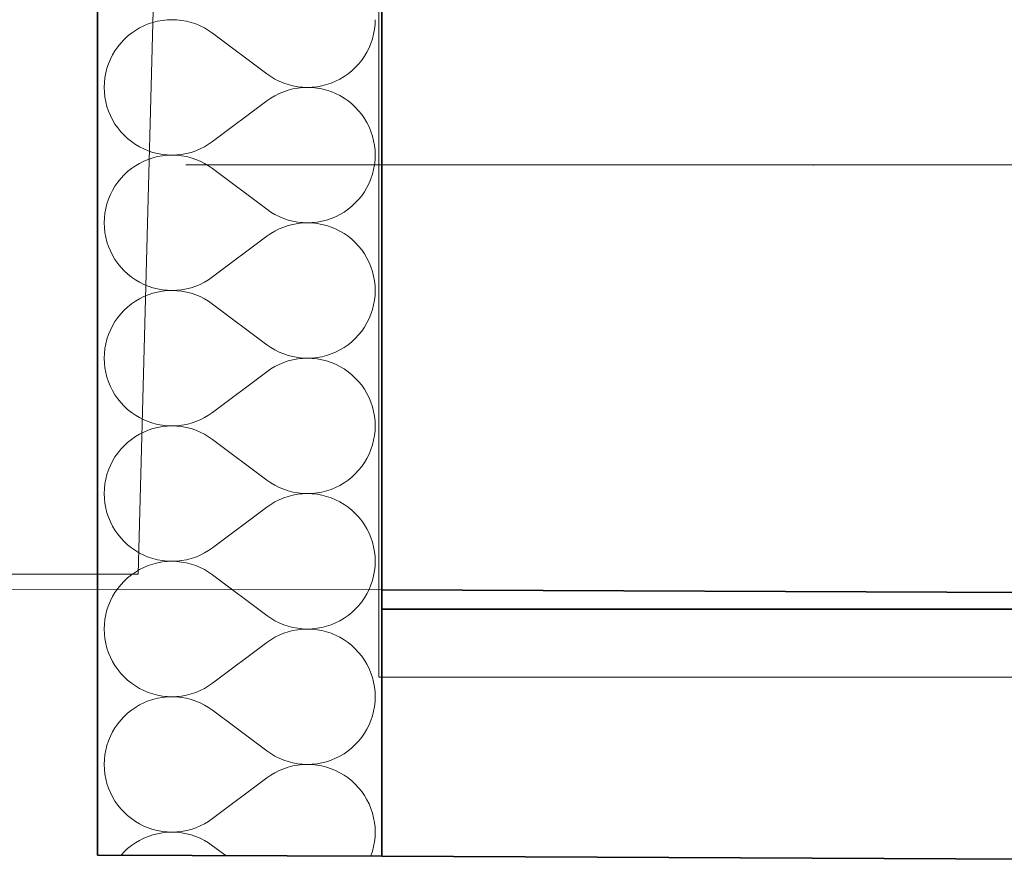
# Model space of a CAD drawing. Header units: millimetres. Extents: x -34676 to 172266, y 39940 to 476087.
# Tile 46 of 256: x 20125 to 20678, y 276594 to 277074. Entities that reach past the tile are written whole.
import ezdxf

# ---------------------------------------------------------------- set-up
doc = ezdxf.new("R2010")
doc.units = ezdxf.units.MM
doc.header["$MEASUREMENT"] = 0
doc.linetypes.add('Kropki i Kreski', pattern=[6.702778, 3.527778, -1.763889, 0, -1.411111])
for name, color, linetype in [('#podkład', 252, 'Continuous'), ('- A - ocieplenie', 7, 'Continuous'), ('Konstrukcja - Siatka mod', 7, 'Continuous'), ('Konstrukcja - Stropy', 7, 'Continuous'), ('Konstrukcja - Ściany zewnętrzne', 7, 'Continuous'), ('Okna Archicada', 7, 'Continuous')]:
    doc.layers.add(name, color=color, linetype=linetype)

# ---------------------------------------------------------------- blocks, each defined once
blk = doc.blocks.new('UHYGFFFF')
at = {"layer": '- A - ocieplenie', "color": 252, "linetype": 'Continuous', "lineweight": 35, "ltscale": 100}
for p, q in [((19777.48, 387506.86), (19777.48, 382744.35)), ((19937.48, 382893.65), (19937.48, 387506.86)), ((19937.48, 382743.65), (19937.48, 382893.65)), ((19937.48, 382743.65), (19937.48, 382893.65)), ((22278.43, 382883.5), (19937.48, 382893.65)), ((19777.48, 382744.35), (19937.48, 382743.65)), ((19937.48, 382743.65), (22277.99, 382733.5))]:
    blk.add_line(p, q, dxfattribs=at)
at = {"layer": '- A - ocieplenie', "color": 252, "linetype": 'Continuous', "lineweight": 13, "ltscale": 100}
for p, q in [((19801.14, 383209.73), (19798.8, 383208.34)), ((19803.58, 383210.95), (19801.14, 383209.73)), ((19806.09, 383211.99), (19803.58, 383210.95)), ((19808.67, 383212.84), (19806.09, 383211.99)), ((19811.31, 383213.52), (19808.67, 383212.84)), ((19813.99, 383214), (19811.31, 383213.52)), ((19816.69, 383214.29), (19813.99, 383214)), ((19819.41, 383214.38), (19816.69, 383214.29)), ((19822.13, 383214.28), (19819.41, 383214.38)), ((19824.83, 383213.99), (19822.13, 383214.28)), ((19827.51, 383213.51), (19824.83, 383213.99)), ((19830.15, 383212.83), (19827.51, 383213.51)), ((19832.73, 383211.97), (19830.15, 383212.83)), ((19835.24, 383210.93), (19832.73, 383211.97)), ((19837.67, 383209.71), (19835.24, 383210.93)), ((19840.01, 383208.32), (19837.67, 383209.71)), ((19933.28, 383208.96), (19933.57, 383211.66)), ((19933.57, 383211.66), (19933.67, 383214.38)), ((19794.45, 383205.09), (19792.46, 383203.23)), ((19796.57, 383206.79), (19794.45, 383205.09)), ((19798.8, 383208.34), (19796.57, 383206.79)), ((19842.24, 383206.76), (19840.01, 383208.32)), ((19872.72, 383183.91), (19842.24, 383206.76)), ((19932.13, 383203.64), (19932.8, 383206.28)), ((19932.8, 383206.28), (19933.28, 383208.96)), ((19788.89, 383199.12), (19787.34, 383196.89)), ((19790.6, 383201.24), (19788.89, 383199.12)), ((19792.46, 383203.23), (19790.6, 383201.24)), ((19929.01, 383196.12), (19930.23, 383198.55)), ((19930.23, 383198.55), (19931.27, 383201.06)), ((19931.27, 383201.06), (19932.13, 383203.64)), ((19785.95, 383194.55), (19784.73, 383192.12)), ((19787.34, 383196.89), (19785.95, 383194.55)), ((19926.07, 383191.54), (19927.62, 383193.78)), ((19927.62, 383193.78), (19929.01, 383196.12)), ((19783.69, 383189.6), (19782.83, 383187.02)), ((19784.73, 383192.12), (19783.69, 383189.6)), ((19920.51, 383185.58), (19922.5, 383187.44)), ((19922.5, 383187.44), (19924.36, 383189.43)), ((19924.36, 383189.43), (19926.07, 383191.54)), ((19781.68, 383181.71), (19781.39, 383179.01)), ((19782.16, 383184.39), (19781.68, 383181.71)), ((19782.83, 383187.02), (19782.16, 383184.39)), ((19872.72, 383183.91), (19874.95, 383182.35)), ((19874.95, 383182.35), (19877.29, 383180.96)), ((19913.82, 383180.94), (19916.16, 383182.33)), ((19916.16, 383182.33), (19918.39, 383183.88)), ((19918.39, 383183.88), (19920.51, 383185.58)), ((19781.39, 383179.01), (19781.29, 383176.29)), ((19781.29, 383176.29), (19781.39, 383173.57)), ((19877.29, 383180.96), (19879.72, 383179.74)), ((19879.72, 383179.74), (19882.23, 383178.7)), ((19882.23, 383178.7), (19884.82, 383177.84)), ((19884.82, 383177.84), (19887.45, 383177.16)), ((19887.45, 383177.16), (19890.13, 383176.68)), ((19890.13, 383176.68), (19892.83, 383176.39)), ((19892.83, 383176.19), (19890.13, 383175.9)), ((19892.83, 383176.39), (19895.55, 383176.29)), ((19895.55, 383176.29), (19892.83, 383176.19)), ((19895.55, 383176.29), (19898.27, 383176.38)), ((19898.27, 383176.19), (19895.55, 383176.29)), ((19898.27, 383176.38), (19900.97, 383176.67)), ((19900.97, 383175.9), (19898.27, 383176.19)), ((19900.97, 383176.67), (19903.65, 383177.15)), ((19903.65, 383177.15), (19906.29, 383177.82)), ((19906.29, 383177.82), (19908.87, 383178.68)), ((19908.87, 383178.68), (19911.38, 383179.72)), ((19911.38, 383179.72), (19913.82, 383180.94)), ((19781.39, 383173.57), (19781.68, 383170.86)), ((19781.68, 383170.86), (19782.16, 383168.19)), ((19877.29, 383171.61), (19874.95, 383170.22)), ((19879.72, 383172.83), (19877.29, 383171.61)), ((19882.23, 383173.87), (19879.72, 383172.83)), ((19884.82, 383174.74), (19882.23, 383173.87)), ((19887.45, 383175.41), (19884.82, 383174.74)), ((19890.13, 383175.9), (19887.45, 383175.41)), ((19903.65, 383175.42), (19900.97, 383175.9)), ((19906.29, 383174.75), (19903.65, 383175.42)), ((19908.87, 383173.89), (19906.29, 383174.75)), ((19911.38, 383172.85), (19908.87, 383173.89)), ((19913.82, 383171.63), (19911.38, 383172.85)), ((19916.16, 383170.25), (19913.82, 383171.63)), ((19782.16, 383168.19), (19782.83, 383165.55)), ((19782.83, 383165.55), (19783.69, 383162.97)), ((19872.72, 383168.67), (19842.24, 383145.81)), ((19874.95, 383170.22), (19872.72, 383168.67)), ((19918.39, 383168.7), (19916.16, 383170.25)), ((19920.51, 383166.99), (19918.39, 383168.7)), ((19922.5, 383165.14), (19920.51, 383166.99)), ((19924.36, 383163.15), (19922.5, 383165.14)), ((19783.69, 383162.97), (19784.73, 383160.46)), ((19784.73, 383160.46), (19785.95, 383158.02)), ((19926.07, 383161.03), (19924.36, 383163.15)), ((19927.62, 383158.79), (19926.07, 383161.03)), ((19785.95, 383158.02), (19787.34, 383155.68)), ((19787.34, 383155.68), (19788.89, 383153.45)), ((19929.01, 383156.46), (19927.62, 383158.79)), ((19930.23, 383154.02), (19929.01, 383156.46)), ((19931.27, 383151.51), (19930.23, 383154.02)), ((19788.89, 383153.45), (19790.6, 383151.33)), ((19790.6, 383151.33), (19792.46, 383149.34)), ((19792.46, 383149.34), (19794.45, 383147.49)), ((19932.13, 383148.93), (19931.27, 383151.51)), ((19932.8, 383146.29), (19932.13, 383148.93)), ((19794.45, 383147.49), (19796.57, 383145.78)), ((19796.57, 383145.78), (19798.8, 383144.23)), ((19798.8, 383144.23), (19801.14, 383142.84)), ((19801.14, 383142.84), (19803.58, 383141.63)), ((19835.24, 383141.65), (19837.67, 383142.87)), ((19837.67, 383142.87), (19840.01, 383144.26)), ((19840.01, 383144.26), (19842.24, 383145.81)), ((19933.28, 383143.62), (19932.8, 383146.29)), ((19933.57, 383140.91), (19933.28, 383143.62)), ((19803.58, 383141.63), (19806.09, 383140.59)), ((19806.09, 383140.59), (19808.67, 383139.73)), ((19808.67, 383139.73), (19811.31, 383139.06)), ((19811.31, 383137.33), (19808.67, 383136.65)), ((19811.31, 383139.06), (19813.99, 383138.58)), ((19813.99, 383137.81), (19811.31, 383137.33)), ((19813.99, 383138.58), (19816.69, 383138.29)), ((19816.69, 383138.1), (19813.99, 383137.81)), ((19816.69, 383138.29), (19819.41, 383138.19)), ((19819.41, 383138.19), (19816.69, 383138.1)), ((19819.41, 383138.19), (19822.13, 383138.29)), ((19822.13, 383138.09), (19819.41, 383138.19)), ((19822.13, 383138.29), (19824.83, 383138.58)), ((19824.83, 383137.8), (19822.13, 383138.09)), ((19824.83, 383138.58), (19827.51, 383139.07)), ((19827.51, 383137.31), (19824.83, 383137.8)), ((19827.51, 383139.07), (19830.15, 383139.74)), ((19830.15, 383136.64), (19827.51, 383137.31)), ((19830.15, 383139.74), (19832.73, 383140.6)), ((19832.73, 383140.6), (19835.24, 383141.65)), ((19933.67, 383138.19), (19933.57, 383140.91)), ((19933.57, 383135.47), (19933.67, 383138.19)), ((19798.8, 383132.15), (19796.57, 383130.6)), ((19801.14, 383133.54), (19798.8, 383132.15)), ((19803.58, 383134.76), (19801.14, 383133.54)), ((19806.09, 383135.8), (19803.58, 383134.76)), ((19808.67, 383136.65), (19806.09, 383135.8)), ((19832.73, 383135.78), (19830.15, 383136.64)), ((19835.24, 383134.74), (19832.73, 383135.78)), ((19837.67, 383133.52), (19835.24, 383134.74)), ((19840.01, 383132.13), (19837.67, 383133.52)), ((19842.24, 383130.57), (19840.01, 383132.13)), ((19932.8, 383130.09), (19933.28, 383132.77)), ((19933.28, 383132.77), (19933.57, 383135.47)), ((19792.46, 383127.04), (19790.6, 383125.05)), ((19794.45, 383128.9), (19792.46, 383127.04)), ((19796.57, 383130.6), (19794.45, 383128.9)), ((19872.72, 383107.72), (19842.24, 383130.57)), ((19931.27, 383124.87), (19932.13, 383127.45)), ((19932.13, 383127.45), (19932.8, 383130.09)), ((19787.34, 383120.7), (19785.95, 383118.36)), ((19788.89, 383122.93), (19787.34, 383120.7)), ((19790.6, 383125.05), (19788.89, 383122.93)), ((19929.01, 383119.93), (19930.23, 383122.36)), ((19930.23, 383122.36), (19931.27, 383124.87)), ((19784.73, 383115.93), (19783.69, 383113.41)), ((19785.95, 383118.36), (19784.73, 383115.93)), ((19924.36, 383113.24), (19926.07, 383115.35)), ((19926.07, 383115.35), (19927.62, 383117.59)), ((19927.62, 383117.59), (19929.01, 383119.93)), ((19782.83, 383110.83), (19782.16, 383108.2)), ((19783.69, 383113.41), (19782.83, 383110.83)), ((19920.51, 383109.39), (19922.5, 383111.25)), ((19922.5, 383111.25), (19924.36, 383113.24)), ((19781.68, 383105.52), (19781.39, 383102.81)), ((19782.16, 383108.2), (19781.68, 383105.52)), ((19872.72, 383107.72), (19874.95, 383106.16)), ((19874.95, 383106.16), (19877.29, 383104.77)), ((19877.29, 383104.77), (19879.72, 383103.55)), ((19911.38, 383103.53), (19913.82, 383104.75)), ((19913.82, 383104.75), (19916.16, 383106.14)), ((19916.16, 383106.14), (19918.39, 383107.69)), ((19918.39, 383107.69), (19920.51, 383109.39)), ((19781.39, 383102.81), (19781.29, 383100.1)), ((19781.29, 383100.1), (19781.39, 383097.38)), ((19879.72, 383103.55), (19882.23, 383102.51)), ((19882.23, 383102.51), (19884.82, 383101.65)), ((19884.82, 383098.54), (19882.23, 383097.68)), ((19884.82, 383101.65), (19887.45, 383100.97)), ((19887.45, 383099.22), (19884.82, 383098.54)), ((19887.45, 383100.97), (19890.13, 383100.49)), ((19890.13, 383099.7), (19887.45, 383099.22)), ((19890.13, 383100.49), (19892.83, 383100.2)), ((19892.83, 383100), (19890.13, 383099.7)), ((19892.83, 383100.2), (19895.55, 383100.1)), ((19895.55, 383100.1), (19892.83, 383100)), ((19895.55, 383100.1), (19898.27, 383100.19)), ((19898.27, 383100), (19895.55, 383100.1)), ((19898.27, 383100.19), (19900.97, 383100.48)), ((19900.97, 383099.71), (19898.27, 383100)), ((19900.97, 383100.48), (19903.65, 383100.96)), ((19903.65, 383099.23), (19900.97, 383099.71)), ((19903.65, 383100.96), (19906.29, 383101.63)), ((19906.29, 383098.56), (19903.65, 383099.23)), ((19906.29, 383101.63), (19908.87, 383102.49)), ((19908.87, 383097.7), (19906.29, 383098.56)), ((19908.87, 383102.49), (19911.38, 383103.53)), ((19781.39, 383097.38), (19781.68, 383094.67)), ((19781.68, 383094.67), (19782.16, 383092)), ((19874.95, 383094.03), (19872.72, 383092.48)), ((19877.29, 383095.42), (19874.95, 383094.03)), ((19879.72, 383096.64), (19877.29, 383095.42)), ((19882.23, 383097.68), (19879.72, 383096.64)), ((19911.38, 383096.66), (19908.87, 383097.7)), ((19913.82, 383095.44), (19911.38, 383096.66)), ((19916.16, 383094.06), (19913.82, 383095.44)), ((19918.39, 383092.51), (19916.16, 383094.06)), ((19782.16, 383092), (19782.83, 383089.36)), ((19782.83, 383089.36), (19783.69, 383086.78)), ((19872.72, 383092.48), (19842.24, 383069.62)), ((19920.51, 383090.8), (19918.39, 383092.51)), ((19922.5, 383088.95), (19920.51, 383090.8)), ((19924.36, 383086.96), (19922.5, 383088.95)), ((19783.69, 383086.78), (19784.73, 383084.26)), ((19784.73, 383084.26), (19785.95, 383081.83)), ((19926.07, 383084.84), (19924.36, 383086.96)), ((19927.62, 383082.6), (19926.07, 383084.84)), ((19929.01, 383080.26), (19927.62, 383082.6)), ((19785.95, 383081.83), (19787.34, 383079.49)), ((19787.34, 383079.49), (19788.89, 383077.26)), ((19788.89, 383077.26), (19790.6, 383075.14)), ((19930.23, 383077.83), (19929.01, 383080.26)), ((19931.27, 383075.32), (19930.23, 383077.83)), ((19790.6, 383075.14), (19792.46, 383073.15)), ((19792.46, 383073.15), (19794.45, 383071.3)), ((19794.45, 383071.3), (19796.57, 383069.59)), ((19932.13, 383072.74), (19931.27, 383075.32)), ((19932.8, 383070.1), (19932.13, 383072.74)), ((19796.57, 383069.59), (19798.8, 383068.04)), ((19798.8, 383068.04), (19801.14, 383066.65)), ((19801.14, 383066.65), (19803.58, 383065.44)), ((19803.58, 383065.44), (19806.09, 383064.4)), ((19832.73, 383064.41), (19835.24, 383065.46)), ((19835.24, 383065.46), (19837.67, 383066.68)), ((19837.67, 383066.68), (19840.01, 383068.07)), ((19840.01, 383068.07), (19842.24, 383069.62)), ((19933.28, 383067.42), (19932.8, 383070.1)), ((19933.57, 383064.72), (19933.28, 383067.42)), ((19806.09, 383064.4), (19808.67, 383063.54)), ((19808.67, 383060.46), (19806.09, 383059.61)), ((19808.67, 383063.54), (19811.31, 383062.87)), ((19811.31, 383061.13), (19808.67, 383060.46)), ((19811.31, 383062.87), (19813.99, 383062.39)), ((19813.99, 383061.62), (19811.31, 383061.13)), ((19813.99, 383062.39), (19816.69, 383062.1)), ((19816.69, 383061.91), (19813.99, 383061.62)), ((19816.69, 383062.1), (19819.41, 383062)), ((19819.41, 383062), (19816.69, 383061.91)), ((19819.41, 383062), (19822.13, 383062.1)), ((19822.13, 383061.9), (19819.41, 383062)), ((19822.13, 383062.1), (19824.83, 383062.39)), ((19824.83, 383061.61), (19822.13, 383061.9)), ((19824.83, 383062.39), (19827.51, 383062.88)), ((19827.51, 383061.12), (19824.83, 383061.61)), ((19827.51, 383062.88), (19830.15, 383063.55)), ((19830.15, 383060.45), (19827.51, 383061.12)), ((19830.15, 383063.55), (19832.73, 383064.41)), ((19832.73, 383059.59), (19830.15, 383060.45)), ((19933.67, 383062), (19933.57, 383064.72)), ((19933.57, 383059.28), (19933.67, 383062)), ((19796.57, 383054.41), (19794.45, 383052.7)), ((19798.8, 383055.96), (19796.57, 383054.41)), ((19801.14, 383057.35), (19798.8, 383055.96)), ((19803.58, 383058.57), (19801.14, 383057.35)), ((19806.09, 383059.61), (19803.58, 383058.57)), ((19835.24, 383058.55), (19832.73, 383059.59)), ((19837.67, 383057.33), (19835.24, 383058.55)), ((19840.01, 383055.94), (19837.67, 383057.33)), ((19842.24, 383054.38), (19840.01, 383055.94)), ((19872.72, 383031.52), (19842.24, 383054.38)), ((19932.8, 383053.9), (19933.28, 383056.58)), ((19933.28, 383056.58), (19933.57, 383059.28)), ((19790.6, 383048.86), (19788.89, 383046.74)), ((19792.46, 383050.85), (19790.6, 383048.86)), ((19794.45, 383052.7), (19792.46, 383050.85)), ((19930.23, 383046.17), (19931.27, 383048.68)), ((19931.27, 383048.68), (19932.13, 383051.26)), ((19932.13, 383051.26), (19932.8, 383053.9)), ((19787.34, 383044.51), (19785.95, 383042.17)), ((19788.89, 383046.74), (19787.34, 383044.51)), ((19927.62, 383041.4), (19929.01, 383043.74)), ((19929.01, 383043.74), (19930.23, 383046.17)), ((19784.73, 383039.74), (19783.69, 383037.22)), ((19785.95, 383042.17), (19784.73, 383039.74)), ((19924.36, 383037.05), (19926.07, 383039.16)), ((19926.07, 383039.16), (19927.62, 383041.4)), ((19782.83, 383034.64), (19782.16, 383032.01)), ((19783.69, 383037.22), (19782.83, 383034.64)), ((19918.39, 383031.5), (19920.51, 383033.2)), ((19920.51, 383033.2), (19922.5, 383035.05)), ((19922.5, 383035.05), (19924.36, 383037.05)), ((19781.39, 383026.62), (19781.29, 383023.91)), ((19781.68, 383029.33), (19781.39, 383026.62)), ((19782.16, 383032.01), (19781.68, 383029.33)), ((19872.72, 383031.52), (19874.95, 383029.97)), ((19874.95, 383029.97), (19877.29, 383028.58)), ((19877.29, 383028.58), (19879.72, 383027.36)), ((19879.72, 383027.36), (19882.23, 383026.32)), ((19908.87, 383026.3), (19911.38, 383027.34)), ((19911.38, 383027.34), (19913.82, 383028.56)), ((19913.82, 383028.56), (19916.16, 383029.94)), ((19916.16, 383029.94), (19918.39, 383031.5)), ((19781.29, 383023.91), (19781.39, 383021.19)), ((19781.39, 383021.19), (19781.68, 383018.48)), ((19882.23, 383021.49), (19879.72, 383020.45)), ((19882.23, 383026.32), (19884.82, 383025.46)), ((19884.82, 383022.35), (19882.23, 383021.49)), ((19884.82, 383025.46), (19887.45, 383024.78)), ((19887.45, 383023.03), (19884.82, 383022.35)), ((19887.45, 383024.78), (19890.13, 383024.3)), ((19890.13, 383023.51), (19887.45, 383023.03)), ((19890.13, 383024.3), (19892.83, 383024)), ((19892.83, 383023.81), (19890.13, 383023.51)), ((19892.83, 383024), (19895.55, 383023.91)), ((19895.55, 383023.91), (19892.83, 383023.81)), ((19895.55, 383023.91), (19898.27, 383024)), ((19898.27, 383023.81), (19895.55, 383023.91)), ((19898.27, 383024), (19900.97, 383024.29)), ((19900.97, 383023.52), (19898.27, 383023.81)), ((19900.97, 383024.29), (19903.65, 383024.77)), ((19903.65, 383023.04), (19900.97, 383023.52)), ((19903.65, 383024.77), (19906.29, 383025.44)), ((19906.29, 383022.37), (19903.65, 383023.04)), ((19906.29, 383025.44), (19908.87, 383026.3)), ((19908.87, 383021.51), (19906.29, 383022.37)), ((19911.38, 383020.47), (19908.87, 383021.51)), ((19781.68, 383018.48), (19782.16, 383015.8)), ((19782.16, 383015.8), (19782.83, 383013.17)), ((19872.72, 383016.29), (19842.24, 382993.43)), ((19874.95, 383017.84), (19872.72, 383016.29)), ((19877.29, 383019.23), (19874.95, 383017.84)), ((19879.72, 383020.45), (19877.29, 383019.23)), ((19913.82, 383019.25), (19911.38, 383020.47)), ((19916.16, 383017.87), (19913.82, 383019.25)), ((19918.39, 383016.32), (19916.16, 383017.87)), ((19920.51, 383014.61), (19918.39, 383016.32)), ((19782.83, 383013.17), (19783.69, 383010.59)), ((19783.69, 383010.59), (19784.73, 383008.07)), ((19922.5, 383012.76), (19920.51, 383014.61)), ((19924.36, 383010.77), (19922.5, 383012.76)), ((19926.07, 383008.65), (19924.36, 383010.77)), ((19784.73, 383008.07), (19785.95, 383005.64)), ((19785.95, 383005.64), (19787.34, 383003.3)), ((19927.62, 383006.41), (19926.07, 383008.65)), ((19929.01, 383004.07), (19927.62, 383006.41)), ((19787.34, 383003.3), (19788.89, 383001.07)), ((19788.89, 383001.07), (19790.6, 382998.95)), ((19790.6, 382998.95), (19792.46, 382996.96)), ((19930.23, 383001.64), (19929.01, 383004.07)), ((19931.27, 382999.13), (19930.23, 383001.64)), ((19932.13, 382996.55), (19931.27, 382999.13)), ((19792.46, 382996.96), (19794.45, 382995.11)), ((19794.45, 382995.11), (19796.57, 382993.4)), ((19796.57, 382993.4), (19798.8, 382991.85)), ((19840.01, 382991.88), (19842.24, 382993.43)), ((19932.8, 382993.91), (19932.13, 382996.55)), ((19933.28, 382991.23), (19932.8, 382993.91)), ((19798.8, 382991.85), (19801.14, 382990.46)), ((19801.14, 382990.46), (19803.58, 382989.25)), ((19803.58, 382989.25), (19806.09, 382988.21)), ((19806.09, 382988.21), (19808.67, 382987.35)), ((19830.15, 382987.36), (19832.73, 382988.22)), ((19832.73, 382988.22), (19835.24, 382989.27)), ((19835.24, 382989.27), (19837.67, 382990.49)), ((19837.67, 382990.49), (19840.01, 382991.88)), ((19933.57, 382988.53), (19933.28, 382991.23)), ((19933.67, 382985.81), (19933.57, 382988.53)), ((19803.58, 382982.38), (19801.14, 382981.16)), ((19806.09, 382983.42), (19803.58, 382982.38)), ((19808.67, 382984.27), (19806.09, 382983.42)), ((19808.67, 382987.35), (19811.31, 382986.68)), ((19811.31, 382984.94), (19808.67, 382984.27)), ((19811.31, 382986.68), (19813.99, 382986.19)), ((19813.99, 382985.43), (19811.31, 382984.94)), ((19813.99, 382986.19), (19816.69, 382985.91)), ((19816.69, 382985.71), (19813.99, 382985.43)), ((19816.69, 382985.91), (19819.41, 382985.81)), ((19819.41, 382985.81), (19816.69, 382985.71)), ((19819.41, 382985.81), (19822.13, 382985.91)), ((19822.13, 382985.71), (19819.41, 382985.81)), ((19822.13, 382985.91), (19824.83, 382986.2)), ((19824.83, 382985.42), (19822.13, 382985.71)), ((19824.83, 382986.2), (19827.51, 382986.69)), ((19827.51, 382984.93), (19824.83, 382985.42)), ((19827.51, 382986.69), (19830.15, 382987.36)), ((19830.15, 382984.26), (19827.51, 382984.93)), ((19832.73, 382983.4), (19830.15, 382984.26)), ((19835.24, 382982.35), (19832.73, 382983.4)), ((19837.67, 382981.14), (19835.24, 382982.35)), ((19933.28, 382980.39), (19933.57, 382983.09)), ((19933.57, 382983.09), (19933.67, 382985.81)), ((19796.57, 382978.22), (19794.45, 382976.51)), ((19798.8, 382979.77), (19796.57, 382978.22)), ((19801.14, 382981.16), (19798.8, 382979.77)), ((19840.01, 382979.74), (19837.67, 382981.14)), ((19842.24, 382978.19), (19840.01, 382979.74)), ((19872.72, 382955.33), (19842.24, 382978.19)), ((19932.13, 382975.07), (19932.8, 382977.71)), ((19932.8, 382977.71), (19933.28, 382980.39)), ((19790.6, 382972.67), (19788.89, 382970.55)), ((19792.46, 382974.66), (19790.6, 382972.67)), ((19794.45, 382976.51), (19792.46, 382974.66)), ((19930.23, 382969.98), (19931.27, 382972.49)), ((19931.27, 382972.49), (19932.13, 382975.07)), ((19785.95, 382965.98), (19784.73, 382963.55)), ((19787.34, 382968.32), (19785.95, 382965.98)), ((19788.89, 382970.55), (19787.34, 382968.32)), ((19927.62, 382965.21), (19929.01, 382967.55)), ((19929.01, 382967.55), (19930.23, 382969.98)), ((19783.69, 382961.03), (19782.83, 382958.45)), ((19784.73, 382963.55), (19783.69, 382961.03)), ((19922.5, 382958.86), (19924.36, 382960.86)), ((19924.36, 382960.86), (19926.07, 382962.97)), ((19926.07, 382962.97), (19927.62, 382965.21)), ((19782.16, 382955.82), (19781.68, 382953.14)), ((19782.83, 382958.45), (19782.16, 382955.82)), ((19872.72, 382955.33), (19874.95, 382953.78)), ((19916.16, 382953.75), (19918.39, 382955.31)), ((19918.39, 382955.31), (19920.51, 382957.01)), ((19920.51, 382957.01), (19922.5, 382958.86)), ((19781.39, 382950.43), (19781.29, 382947.72)), ((19781.68, 382953.14), (19781.39, 382950.43)), ((19874.95, 382953.78), (19877.29, 382952.39)), ((19877.29, 382952.39), (19879.72, 382951.17)), ((19879.72, 382951.17), (19882.23, 382950.13)), ((19882.23, 382950.13), (19884.82, 382949.27)), ((19884.82, 382949.27), (19887.45, 382948.59)), ((19903.65, 382948.58), (19906.29, 382949.25)), ((19906.29, 382949.25), (19908.87, 382950.11)), ((19908.87, 382950.11), (19911.38, 382951.15)), ((19911.38, 382951.15), (19913.82, 382952.37)), ((19913.82, 382952.37), (19916.16, 382953.75)), ((19781.29, 382947.72), (19781.39, 382945)), ((19781.39, 382945), (19781.68, 382942.29)), ((19879.72, 382944.26), (19877.29, 382943.04)), ((19882.23, 382945.3), (19879.72, 382944.26)), ((19884.82, 382946.16), (19882.23, 382945.3)), ((19887.45, 382946.84), (19884.82, 382946.16)), ((19887.45, 382948.59), (19890.13, 382948.11)), ((19890.13, 382947.32), (19887.45, 382946.84)), ((19890.13, 382948.11), (19892.83, 382947.81)), ((19892.83, 382947.62), (19890.13, 382947.32)), ((19892.83, 382947.81), (19895.55, 382947.72)), ((19895.55, 382947.72), (19892.83, 382947.62)), ((19895.55, 382947.72), (19898.27, 382947.81)), ((19898.27, 382947.62), (19895.55, 382947.72)), ((19898.27, 382947.81), (19900.97, 382948.1)), ((19900.97, 382947.33), (19898.27, 382947.62)), ((19900.97, 382948.1), (19903.65, 382948.58)), ((19903.65, 382946.85), (19900.97, 382947.33)), ((19906.29, 382946.18), (19903.65, 382946.85)), ((19908.87, 382945.32), (19906.29, 382946.18)), ((19911.38, 382944.28), (19908.87, 382945.32)), ((19913.82, 382943.06), (19911.38, 382944.28)), ((19781.68, 382942.29), (19782.16, 382939.61)), ((19782.16, 382939.61), (19782.83, 382936.98)), ((19872.72, 382940.1), (19842.24, 382917.24)), ((19874.95, 382941.65), (19872.72, 382940.1)), ((19877.29, 382943.04), (19874.95, 382941.65)), ((19916.16, 382941.68), (19913.82, 382943.06)), ((19918.39, 382940.13), (19916.16, 382941.68)), ((19920.51, 382938.42), (19918.39, 382940.13)), ((19922.5, 382936.57), (19920.51, 382938.42)), ((19782.83, 382936.98), (19783.69, 382934.4)), ((19783.69, 382934.4), (19784.73, 382931.88)), ((19924.36, 382934.58), (19922.5, 382936.57)), ((19926.07, 382932.46), (19924.36, 382934.58)), ((19927.62, 382930.22), (19926.07, 382932.46)), ((19784.73, 382931.88), (19785.95, 382929.45)), ((19785.95, 382929.45), (19787.34, 382927.11)), ((19787.34, 382927.11), (19788.89, 382924.88)), ((19929.01, 382927.88), (19927.62, 382930.22)), ((19930.23, 382925.45), (19929.01, 382927.88)), ((19788.89, 382924.88), (19790.6, 382922.76)), ((19790.6, 382922.76), (19792.46, 382920.77)), ((19931.27, 382922.94), (19930.23, 382925.45)), ((19932.13, 382920.36), (19931.27, 382922.94)), ((19792.46, 382920.77), (19794.45, 382918.92)), ((19794.45, 382918.92), (19796.57, 382917.21)), ((19796.57, 382917.21), (19798.8, 382915.66)), ((19840.01, 382915.69), (19842.24, 382917.24)), ((19932.8, 382917.72), (19932.13, 382920.36)), ((19933.28, 382915.04), (19932.8, 382917.72)), ((19798.8, 382915.66), (19801.14, 382914.27)), ((19801.14, 382914.27), (19803.58, 382913.06)), ((19803.58, 382913.06), (19806.09, 382912.02)), ((19806.09, 382912.02), (19808.67, 382911.16)), ((19808.67, 382911.16), (19811.31, 382910.49)), ((19811.31, 382910.49), (19813.99, 382910)), ((19824.83, 382910.01), (19827.51, 382910.5)), ((19827.51, 382910.5), (19830.15, 382911.17)), ((19830.15, 382911.17), (19832.73, 382912.03)), ((19832.73, 382912.03), (19835.24, 382913.08)), ((19835.24, 382913.08), (19837.67, 382914.3)), ((19837.67, 382914.3), (19840.01, 382915.69)), ((19933.57, 382912.34), (19933.28, 382915.04)), ((19933.67, 382909.62), (19933.57, 382912.34)), ((19801.14, 382904.97), (19798.8, 382903.58)), ((19803.58, 382906.18), (19801.14, 382904.97)), ((19806.09, 382907.22), (19803.58, 382906.18)), ((19808.67, 382908.08), (19806.09, 382907.22)), ((19811.31, 382908.75), (19808.67, 382908.08)), ((19813.99, 382909.24), (19811.31, 382908.75)), ((19813.99, 382910), (19816.69, 382909.72)), ((19816.69, 382909.52), (19813.99, 382909.24)), ((19816.69, 382909.72), (19819.41, 382909.62)), ((19819.41, 382909.62), (19816.69, 382909.52)), ((19819.41, 382909.62), (19822.13, 382909.72)), ((19822.13, 382909.52), (19819.41, 382909.62)), ((19822.13, 382909.72), (19824.83, 382910.01)), ((19824.83, 382909.23), (19822.13, 382909.52)), ((19827.51, 382908.74), (19824.83, 382909.23)), ((19830.15, 382908.07), (19827.51, 382908.74)), ((19832.73, 382907.21), (19830.15, 382908.07)), ((19835.24, 382906.16), (19832.73, 382907.21)), ((19837.67, 382904.94), (19835.24, 382906.16)), ((19840.01, 382903.55), (19837.67, 382904.94)), ((19933.28, 382904.2), (19933.57, 382906.9)), ((19933.57, 382906.9), (19933.67, 382909.62)), ((19794.45, 382900.32), (19792.46, 382898.47)), ((19796.57, 382902.03), (19794.45, 382900.32)), ((19798.8, 382903.58), (19796.57, 382902.03)), ((19842.24, 382902), (19840.01, 382903.55)), ((19872.72, 382879.14), (19842.24, 382902)), ((19932.13, 382898.88), (19932.8, 382901.52)), ((19932.8, 382901.52), (19933.28, 382904.2)), ((19788.89, 382894.36), (19787.34, 382892.13)), ((19790.6, 382896.48), (19788.89, 382894.36)), ((19792.46, 382898.47), (19790.6, 382896.48)), ((19929.01, 382891.36), (19930.23, 382893.79)), ((19930.23, 382893.79), (19931.27, 382896.3)), ((19931.27, 382896.3), (19932.13, 382898.88)), ((19785.95, 382889.79), (19784.73, 382887.36)), ((19787.34, 382892.13), (19785.95, 382889.79)), ((19926.07, 382886.78), (19927.62, 382889.02)), ((19927.62, 382889.02), (19929.01, 382891.36)), ((19783.69, 382884.84), (19782.83, 382882.26)), ((19784.73, 382887.36), (19783.69, 382884.84)), ((19920.51, 382880.82), (19922.5, 382882.67)), ((19922.5, 382882.67), (19924.36, 382884.66)), ((19924.36, 382884.66), (19926.07, 382886.78)), ((19782.16, 382879.63), (19781.68, 382876.95)), ((19782.83, 382882.26), (19782.16, 382879.63)), ((19872.72, 382879.14), (19874.95, 382877.59)), ((19874.95, 382877.59), (19877.29, 382876.2)), ((19913.82, 382876.18), (19916.16, 382877.56)), ((19916.16, 382877.56), (19918.39, 382879.11)), ((19918.39, 382879.11), (19920.51, 382880.82)), ((19781.39, 382874.24), (19781.29, 382871.52)), ((19781.29, 382871.52), (19781.39, 382868.81)), ((19781.68, 382876.95), (19781.39, 382874.24)), ((19877.29, 382876.2), (19879.72, 382874.98)), ((19879.72, 382874.98), (19882.23, 382873.94)), ((19882.23, 382873.94), (19884.82, 382873.08)), ((19884.82, 382873.08), (19887.45, 382872.4)), ((19887.45, 382872.4), (19890.13, 382871.92)), ((19890.13, 382871.92), (19892.83, 382871.62)), ((19892.83, 382871.62), (19895.55, 382871.52)), ((19895.55, 382871.52), (19892.83, 382871.43)), ((19895.55, 382871.52), (19898.27, 382871.62)), ((19898.27, 382871.43), (19895.55, 382871.52)), ((19898.27, 382871.62), (19900.97, 382871.91)), ((19900.97, 382871.91), (19903.65, 382872.39)), ((19903.65, 382872.39), (19906.29, 382873.06)), ((19906.29, 382873.06), (19908.87, 382873.92)), ((19908.87, 382873.92), (19911.38, 382874.96)), ((19911.38, 382874.96), (19913.82, 382876.18)), ((19781.39, 382868.81), (19781.68, 382866.1)), ((19781.68, 382866.1), (19782.16, 382863.42)), ((19877.29, 382866.85), (19874.95, 382865.46)), ((19879.72, 382868.07), (19877.29, 382866.85)), ((19882.23, 382869.11), (19879.72, 382868.07)), ((19884.82, 382869.97), (19882.23, 382869.11)), ((19887.45, 382870.65), (19884.82, 382869.97)), ((19890.13, 382871.13), (19887.45, 382870.65)), ((19892.83, 382871.43), (19890.13, 382871.13)), ((19900.97, 382871.14), (19898.27, 382871.43)), ((19903.65, 382870.66), (19900.97, 382871.14)), ((19906.29, 382869.99), (19903.65, 382870.66)), ((19908.87, 382869.13), (19906.29, 382869.99)), ((19910.48, 382868.46), (19908.87, 382869.13)), ((19911.38, 382868.09), (19910.48, 382868.46)), ((19913.82, 382866.87), (19911.38, 382868.09)), ((19916.16, 382865.49), (19913.82, 382866.87)), ((19782.16, 382863.42), (19782.83, 382860.79)), ((19782.83, 382860.79), (19783.69, 382858.21)), ((19872.72, 382863.91), (19842.24, 382841.05)), ((19874.95, 382865.46), (19872.72, 382863.91)), ((19918.39, 382863.93), (19916.16, 382865.49)), ((19920.51, 382862.23), (19918.39, 382863.93)), ((19922.5, 382860.38), (19920.51, 382862.23)), ((19783.69, 382858.21), (19784.73, 382855.69)), ((19784.73, 382855.69), (19785.95, 382853.26)), ((19924.36, 382858.38), (19922.5, 382860.38)), ((19926.07, 382856.27), (19924.36, 382858.38)), ((19927.62, 382854.03), (19926.07, 382856.27)), ((19785.95, 382853.26), (19787.34, 382850.92)), ((19787.34, 382850.92), (19788.89, 382848.69)), ((19929.01, 382851.69), (19927.62, 382854.03)), ((19930.23, 382849.26), (19929.01, 382851.69)), ((19788.89, 382848.69), (19790.6, 382846.57)), ((19790.6, 382846.57), (19792.46, 382844.58)), ((19792.46, 382844.58), (19794.45, 382842.73)), ((19931.27, 382846.75), (19930.23, 382849.26)), ((19932.13, 382844.17), (19931.27, 382846.75)), ((19932.8, 382841.53), (19932.13, 382844.17)), ((19794.45, 382842.73), (19796.57, 382841.02)), ((19796.57, 382841.02), (19798.8, 382839.47)), ((19798.8, 382839.47), (19801.14, 382838.08)), ((19837.67, 382838.1), (19840.01, 382839.49)), ((19840.01, 382839.49), (19842.24, 382841.05)), ((19933.28, 382838.85), (19932.8, 382841.53)), ((19933.57, 382836.15), (19933.28, 382838.85)), ((19801.14, 382838.08), (19803.58, 382836.86)), ((19803.58, 382836.86), (19806.09, 382835.82)), ((19806.09, 382835.82), (19808.67, 382834.97)), ((19808.67, 382834.97), (19811.31, 382834.3)), ((19811.31, 382834.3), (19813.99, 382833.81)), ((19813.99, 382833.04), (19811.31, 382832.56)), ((19813.99, 382833.81), (19816.69, 382833.52)), ((19816.69, 382833.33), (19813.99, 382833.04)), ((19816.69, 382833.52), (19819.41, 382833.43)), ((19819.41, 382833.43), (19816.69, 382833.33)), ((19819.41, 382833.43), (19822.13, 382833.53)), ((19822.13, 382833.33), (19819.41, 382833.43)), ((19822.13, 382833.53), (19824.83, 382833.82)), ((19824.83, 382833.04), (19822.13, 382833.33)), ((19824.83, 382833.82), (19827.51, 382834.31)), ((19827.51, 382832.55), (19824.83, 382833.04)), ((19827.51, 382834.31), (19830.15, 382834.98)), ((19830.15, 382834.98), (19832.73, 382835.84)), ((19832.73, 382835.84), (19835.24, 382836.88)), ((19835.24, 382836.88), (19837.67, 382838.1)), ((19933.67, 382833.43), (19933.57, 382836.15)), ((19933.57, 382830.71), (19933.67, 382833.43)), ((19798.8, 382827.39), (19796.57, 382825.84)), ((19801.14, 382828.78), (19798.8, 382827.39)), ((19803.58, 382829.99), (19801.14, 382828.78)), ((19806.09, 382831.03), (19803.58, 382829.99)), ((19808.67, 382831.89), (19806.09, 382831.03)), ((19811.31, 382832.56), (19808.67, 382831.89)), ((19830.15, 382831.88), (19827.51, 382832.55)), ((19832.73, 382831.02), (19830.15, 382831.88)), ((19835.24, 382829.97), (19832.73, 382831.02)), ((19837.67, 382828.75), (19835.24, 382829.97)), ((19840.01, 382827.36), (19837.67, 382828.75)), ((19842.24, 382825.81), (19840.01, 382827.36)), ((19932.8, 382825.33), (19933.28, 382828.01)), ((19933.28, 382828.01), (19933.57, 382830.71)), ((19792.46, 382822.28), (19790.6, 382820.29)), ((19794.45, 382824.13), (19792.46, 382822.28)), ((19796.57, 382825.84), (19794.45, 382824.13)), ((19854.74, 382816.44), (19842.24, 382825.81)), ((19931.27, 382820.11), (19932.13, 382822.69)), ((19932.13, 382822.69), (19932.8, 382825.33)), ((19788.89, 382818.17), (19787.34, 382815.94)), ((19790.6, 382820.29), (19788.89, 382818.17)), ((19872.72, 382802.95), (19854.74, 382816.44)), ((19929.01, 382815.17), (19930.23, 382817.6)), ((19930.23, 382817.6), (19931.27, 382820.11)), ((19784.73, 382811.17), (19783.69, 382808.65)), ((19785.95, 382813.6), (19784.73, 382811.17)), ((19787.34, 382815.94), (19785.95, 382813.6)), ((19924.36, 382808.47), (19926.07, 382810.59)), ((19926.07, 382810.59), (19927.62, 382812.83)), ((19927.62, 382812.83), (19929.01, 382815.17)), ((19782.83, 382806.07), (19782.16, 382803.44)), ((19783.69, 382808.65), (19782.83, 382806.07)), ((19920.51, 382804.63), (19922.5, 382806.48)), ((19922.5, 382806.48), (19924.36, 382808.47)), ((19781.68, 382800.76), (19781.39, 382798.05)), ((19782.16, 382803.44), (19781.68, 382800.76)), ((19872.72, 382802.95), (19874.95, 382801.4)), ((19874.95, 382801.4), (19877.29, 382800.01)), ((19877.29, 382800.01), (19879.72, 382798.79)), ((19911.38, 382798.77), (19913.82, 382799.99)), ((19913.82, 382799.99), (19916.16, 382801.37)), ((19916.16, 382801.37), (19918.39, 382802.92)), ((19918.39, 382802.92), (19920.51, 382804.63)), ((19781.39, 382798.05), (19781.29, 382795.33)), ((19781.29, 382795.33), (19781.39, 382792.62)), ((19879.72, 382798.79), (19882.23, 382797.75)), ((19882.23, 382797.75), (19884.82, 382796.89)), ((19884.82, 382796.89), (19887.45, 382796.21)), ((19887.45, 382794.46), (19884.82, 382793.78)), ((19887.45, 382796.21), (19890.13, 382795.73)), ((19890.13, 382794.94), (19887.45, 382794.46)), ((19890.13, 382795.73), (19892.83, 382795.43)), ((19892.83, 382795.24), (19890.13, 382794.94)), ((19892.83, 382795.43), (19895.55, 382795.33)), ((19895.55, 382795.33), (19892.83, 382795.24)), ((19895.55, 382795.33), (19898.27, 382795.43)), ((19898.27, 382795.24), (19895.55, 382795.33)), ((19898.27, 382795.43), (19900.97, 382795.72)), ((19900.97, 382794.95), (19898.27, 382795.24)), ((19900.97, 382795.72), (19903.65, 382796.2)), ((19903.65, 382794.47), (19900.97, 382794.95)), ((19903.65, 382796.2), (19906.29, 382796.87)), ((19906.29, 382793.8), (19903.65, 382794.47)), ((19906.29, 382796.87), (19908.87, 382797.73)), ((19908.87, 382797.73), (19911.38, 382798.77)), ((19781.39, 382792.62), (19781.68, 382789.91)), ((19781.68, 382789.91), (19782.16, 382787.23)), ((19874.95, 382789.27), (19872.72, 382787.72)), ((19877.29, 382790.66), (19874.95, 382789.27)), ((19879.72, 382791.88), (19877.29, 382790.66)), ((19882.23, 382792.92), (19879.72, 382791.88)), ((19884.82, 382793.78), (19882.23, 382792.92)), ((19908.87, 382792.94), (19906.29, 382793.8)), ((19911.38, 382791.9), (19908.87, 382792.94)), ((19913.82, 382790.68), (19911.38, 382791.9)), ((19916.16, 382789.3), (19913.82, 382790.68)), ((19918.39, 382787.74), (19916.16, 382789.3)), ((19782.16, 382787.23), (19782.83, 382784.6)), ((19782.83, 382784.6), (19783.69, 382782.02)), ((19872.72, 382787.72), (19842.24, 382764.86)), ((19920.51, 382786.04), (19918.39, 382787.74)), ((19922.5, 382784.19), (19920.51, 382786.04)), ((19924.36, 382782.19), (19922.5, 382784.19)), ((19783.69, 382782.02), (19784.73, 382779.5)), ((19784.73, 382779.5), (19785.95, 382777.07)), ((19926.07, 382780.08), (19924.36, 382782.19)), ((19927.62, 382777.84), (19926.07, 382780.08)), ((19929.01, 382775.5), (19927.62, 382777.84)), ((19785.95, 382777.07), (19787.34, 382774.73)), ((19787.34, 382774.73), (19788.89, 382772.5)), ((19788.89, 382772.5), (19790.6, 382770.38)), ((19930.23, 382773.07), (19929.01, 382775.5)), ((19931.27, 382770.56), (19930.23, 382773.07)), ((19790.6, 382770.38), (19792.46, 382768.39)), ((19792.46, 382768.39), (19794.45, 382766.54)), ((19794.45, 382766.54), (19796.57, 382764.83)), ((19932.13, 382767.98), (19931.27, 382770.56)), ((19932.8, 382765.34), (19932.13, 382767.98)), ((19796.57, 382764.83), (19798.21, 382763.69)), ((19798.21, 382763.69), (19798.8, 382763.28)), ((19798.8, 382763.28), (19801.14, 382761.89)), ((19801.14, 382761.89), (19803.58, 382760.67)), ((19835.24, 382760.69), (19837.67, 382761.91)), ((19837.67, 382761.91), (19840.01, 382763.3)), ((19840.01, 382763.3), (19842.24, 382764.86)), ((19933.28, 382762.66), (19932.8, 382765.34)), ((19933.57, 382759.96), (19933.28, 382762.66)), ((19803.58, 382760.67), (19806.09, 382759.63)), ((19806.09, 382759.63), (19808.67, 382758.78)), ((19808.67, 382755.7), (19806.09, 382754.84)), ((19808.67, 382758.78), (19811.31, 382758.11)), ((19811.31, 382756.37), (19808.67, 382755.7)), ((19811.31, 382758.11), (19813.99, 382757.62)), ((19813.99, 382756.85), (19811.31, 382756.37)), ((19813.99, 382757.62), (19816.69, 382757.33)), ((19816.69, 382757.14), (19813.99, 382756.85)), ((19816.69, 382757.33), (19819.41, 382757.24)), ((19819.41, 382757.24), (19816.69, 382757.14)), ((19819.41, 382757.24), (19822.13, 382757.34)), ((19822.13, 382757.14), (19819.41, 382757.24)), ((19822.13, 382757.34), (19824.83, 382757.63)), ((19824.83, 382756.85), (19822.13, 382757.14)), ((19824.83, 382757.63), (19827.51, 382758.12)), ((19827.51, 382756.36), (19824.83, 382756.85)), ((19827.51, 382758.12), (19830.15, 382758.79)), ((19830.15, 382755.69), (19827.51, 382756.36)), ((19830.15, 382758.79), (19832.73, 382759.65)), ((19832.73, 382754.83), (19830.15, 382755.69)), ((19832.73, 382759.65), (19835.24, 382760.69)), ((19933.67, 382757.24), (19933.57, 382759.96)), ((19933.57, 382754.52), (19933.67, 382757.24)), ((19798.8, 382751.2), (19796.57, 382749.65)), ((19801.14, 382752.59), (19798.8, 382751.2)), ((19803.58, 382753.8), (19801.14, 382752.59)), ((19806.09, 382754.84), (19803.58, 382753.8)), ((19835.24, 382753.78), (19832.73, 382754.83)), ((19837.67, 382752.56), (19835.24, 382753.78)), ((19840.01, 382751.17), (19837.67, 382752.56)), ((19842.24, 382749.62), (19840.01, 382751.17)), ((19932.8, 382749.14), (19933.28, 382751.82)), ((19933.28, 382751.82), (19933.57, 382754.52)), ((19792.46, 382746.09), (19790.78, 382744.29)), ((19794.45, 382747.94), (19792.46, 382746.09)), ((19796.57, 382749.65), (19794.45, 382747.94)), ((19849.69, 382744.03), (19842.24, 382749.62)), ((19931.27, 382743.92), (19932.13, 382746.5)), ((19932.13, 382746.5), (19932.8, 382749.14)), ((19931.17, 382743.68), (19931.27, 382743.92))]:
    blk.add_line(p, q, dxfattribs=at)
at = {"layer": 'Konstrukcja - Siatka mod', "color": 252, "linetype": 'Kropki i Kreski', "lineweight": 13, "ltscale": 100}
blk.add_line((20180.02, 383132.63), (19180.02, 383132.63), dxfattribs=at)
blk.add_point((20180.02, 383132.63), dxfattribs=at)
blk.add_point((20180.02, 383132.63), dxfattribs=at)
at = {"layer": 'Konstrukcja - Stropy', "color": 252, "linetype": 'Continuous', "lineweight": 13, "ltscale": 100}
for p, q in [((19935.63, 390812.63), (19935.63, 382844.47)), ((19800.39, 382902.44), (19937.48, 388030.59)), ((19937.48, 382893.65), (19937.48, 388030.59)), ((13277.54, 382902.44), (19937.48, 382893.65)), ((13277.54, 382902.44), (19800.39, 382902.44)), ((19935.63, 382844.47), (22477.56, 382844.47))]:
    blk.add_line(p, q, dxfattribs=at)
at = {"layer": 'Konstrukcja - Ściany zewnętrzne', "color": 252, "linetype": 'Continuous', "lineweight": 35, "ltscale": 100}
for q in [(19937.48, 383232.63), (22477.56, 382882.63)]:
    blk.add_line((19937.48, 382882.63), q, dxfattribs=at)
at = {"layer": 'Okna Archicada', "color": 252, "linetype": 'Continuous', "lineweight": 13, "ltscale": 100}
blk.add_line((20180.02, 383132.63), (49624.58, 383132.63), dxfattribs=at)

msp = doc.modelspace()

# ---------------------------------------------------------------- block references
at = {"layer": '#podkład'}
msp.add_blockref('UHYGFFFF', (390.91, -106139.89), dxfattribs=at)

doc.saveas('drawing.dxf')
